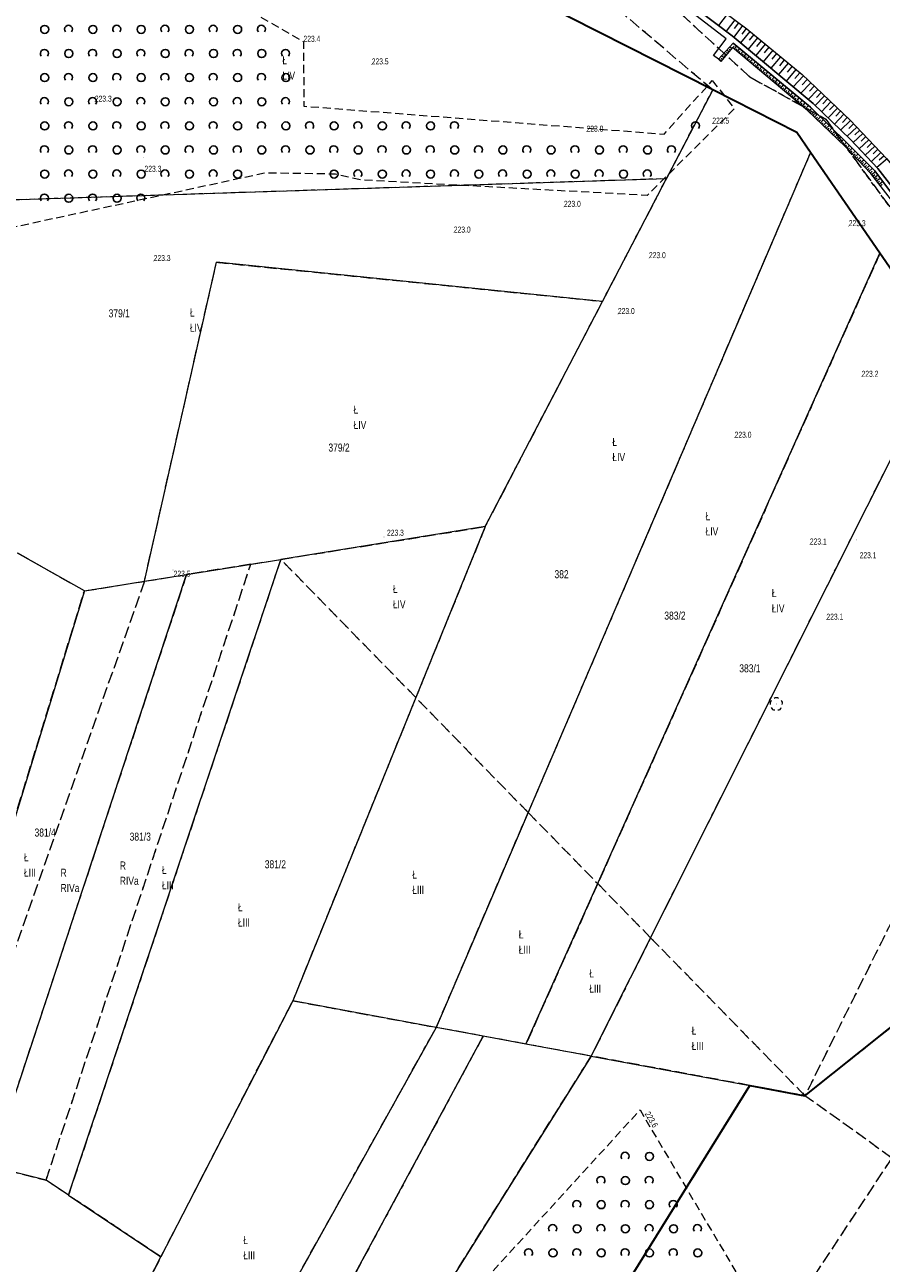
# Model space of a CAD drawing. Header units: metres. Extents: x 6590050 to 6616701, y 5542928 to 5566958.
# Tile 7 of 48: x 6598470 to 6598577, y 5546558 to 5546712. Entities that reach past the tile are written whole.
import ezdxf
from ezdxf.enums import TextEntityAlignment as Align

# ---------------------------------------------------------------- set-up
doc = ezdxf.new("R2010")
doc.units = ezdxf.units.M
doc.header["$MEASUREMENT"] = 0
for name, pattern in [('1.0_0.5', [1.5, 1, -0.5]), ('219-500', [0]), ('egba01_500', [0]), ('egkk-500', [2, 1.5, -0.5]), ('egug-500', [1, 0.5, -0.5])]:
    doc.linetypes.add(name, pattern=pattern)
doc.layers.get('0').update_dxf_attribs({"color": 2, "linetype": 'CONTINUOUS', "lineweight": 5})
for name, color, linetype in [('203-punkt graniczny', 7, 'CONTINUOUS'), ('209-oznaczenie konturu klasyfikacyjnego', 7, 'CONTINUOUS'), ('210-oznaczenie konturu użytku gruntowego', 7, 'CONTINUOUS'), ('211-numer działki ewidencyjnej', 7, 'CONTINUOUS'), ('217-kontur klasyfikacyjny', 7, 'CONTINUOUS'), ('218-kontur użytku gruntowego', 7, 'CONTINUOUS'), ('219-działka ewidencyjna', 7, 'CONTINUOUS'), ('drzewo liściaste', 7, 'CONTINUOUS'), ('Granica arkusza mapy', 7, 'CONTINUOUS'), ('pikieta naturalna', 7, 'CONTINUOUS'), ('pikieta naturalna-Atr2', 7, 'CONTINUOUS'), ('skarpa umocniona', 7, 'CONTINUOUS'), ('woda płynąca', 7, 'CONTINUOUS'), ('zadrzewienie  zakrzewienie', 7, 'CONTINUOUS')]:
    doc.layers.add(name, color=color, linetype=linetype)
doc.styles.get("Standard").update_dxf_attribs({"font": 'Working1250', "width": 0.75})

# ---------------------------------------------------------------- blocks, each defined once
blk = doc.blocks.new('203')
at = {"linetype": 'Continuous', "lineweight": 0}
h = blk.add_hatch(color=0, dxfattribs=at)
edge = h.paths.add_edge_path()
edge.add_arc((0, 0), 0.045, 0, 360)
blk = doc.blocks.new('PW01')
at = {"linetype": 'Continuous', "lineweight": 13}
h = blk.add_hatch(color=0, dxfattribs=at)
edge = h.paths.add_edge_path()
edge.add_arc((0, 0), 0.045, 0, 360)
blk = doc.blocks.new('OP021')
at = {"linetype": 'Continuous', "lineweight": 13}
h = blk.add_hatch(color=0, dxfattribs=at)
edge = h.paths.add_edge_path()
edge.add_arc((0, 0), 0.05, 0, 360)
at = {"color": 0, "linetype": 'Continuous', "lineweight": 13}
for centre, start, end in [((-0.38, 0.124), 121.308, 202.548), ((0, 0.4), 49.272, 130.728), ((0.38, 0.124), 337.452, 58.692), ((-0.235, -0.324), 193.221, 274.871), ((0.235, -0.324), 265.129, 346.779)]:
    blk.add_arc(centre, 0.4, start, end, dxfattribs=at)
blk = doc.blocks.new('OTZK1')
at = {"color": 0, "linetype": 'Continuous'}
blk.add_circle((0, 0), 0.5, dxfattribs=at)
blk = doc.blocks.new('OTZK2')
at = {"color": 0, "linetype": 'Continuous'}
blk.add_arc((0, 0), 0.5, 318.85, 221.162, dxfattribs=at)

msp = doc.modelspace()

# ---------------------------------------------------------------- linework, layer by layer
at = {"layer": '217-kontur klasyfikacyjny', "color": 92, "linetype": 'egkk-500', "lineweight": 18, "flags": 128}
for points in [[(6598555.71, 5546703.98), (6598484.65, 5546739.99)], [(6598555.71, 5546703.98), (6598518.98, 5546735.15)], [(6598529.7, 5546733.65), (6598560.31, 5546705.59)], [(6598560.31, 5546705.59), (6598569.76, 5546700.34)], [(6598549.97, 5546692.97), (6598555.71, 5546703.98)], [(6598566.18, 5546698.67), (6598555.71, 5546703.98)], [(6598569.76, 5546700.34), (6598588.14, 5546675.14)], [(6598567.87, 5546696.21), (6598566.18, 5546698.67)], [(6598567.87, 5546696.21), (6598532.75, 5546614.1)], [(6598576.51, 5546683.67), (6598567.87, 5546696.21)], [(6598452.79, 5546689.81), (6598549.97, 5546692.97)], [(6598542, 5546677.67), (6598549.97, 5546692.97)], [(6598485.01, 5546642.86), (6598493.97, 5546682.54)], [(6598493.97, 5546682.54), (6598542, 5546677.67)], [(6598576.51, 5546683.67), (6598541.4, 5546605.25)], [(6598584.73, 5546671.72), (6598576.51, 5546683.67)], [(6598527.41, 5546649.66), (6598542, 5546677.67)], [(6598547.98, 5546598.52), (6598579.55, 5546661.41)], [(6598501.97, 5546645.58), (6598527.41, 5546649.66)], [(6598527.41, 5546649.66), (6598518.77, 5546628.39)], [(6598477.54, 5546641.66), (6598469.22, 5546646.37)], [(6598501.97, 5546645.58), (6598475.56, 5546566.5)], [(6598498.24, 5546644.98), (6598501.97, 5546645.58)], [(6598518.77, 5546628.39), (6598501.97, 5546645.58)], [(6598472.77, 5546568.36), (6598498.24, 5546644.98)], [(6598498.24, 5546644.98), (6598490.25, 5546643.7)], [(6598485.01, 5546642.86), (6598459.89, 5546571.61)], [(6598490.25, 5546643.7), (6598465.95, 5546570.08)], [(6598477.54, 5546641.66), (6598485.01, 5546642.86)], [(6598485.01, 5546642.86), (6598490.25, 5546643.7)], [(6598456.34, 5546572.53), (6598477.54, 5546641.66)], [(6598518.77, 5546628.39), (6598503.46, 5546590.68)], [(6598532.75, 5546614.1), (6598518.77, 5546628.39)], [(6598521.32, 5546587.37), (6598532.75, 5546614.1)], [(6598532.75, 5546614.1), (6598541.4, 5546605.25)], [(6598541.4, 5546605.25), (6598532.47, 5546585.3)], [(6598541.4, 5546605.25), (6598547.98, 5546598.52)], [(6598577.99, 5546600.6), (6598567.18, 5546578.88)], [(6598547.98, 5546598.52), (6598540.59, 5546583.8)], [(6598547.98, 5546598.52), (6598567.18, 5546578.88)], [(6598487.07, 5546558.83), (6598503.46, 5546590.68)], [(6598503.46, 5546590.68), (6598521.32, 5546587.37)], [(6598567.18, 5546578.88), (6598581.11, 5546589.98)], [(6598488.18, 5546527.82), (6598521.32, 5546587.37)], [(6598527.15, 5546586.29), (6598521.32, 5546587.37)], [(6598527.15, 5546586.29), (6598494.18, 5546525.15)], [(6598532.47, 5546585.3), (6598527.15, 5546586.29)], [(6598540.59, 5546583.8), (6598532.47, 5546585.3)], [(6598501.73, 5546521.8), (6598540.59, 5546583.8)], [(6598560.33, 5546580.15), (6598540.59, 5546583.8)], [(6598560.33, 5546580.15), (6598514.64, 5546506.55)], [(6598567.18, 5546578.88), (6598560.33, 5546580.15)], [(6598578, 5546571.12), (6598567.18, 5546578.88)], [(6598465.95, 5546570.08), (6598472.77, 5546568.36)], [(6598519.97, 5546482.94), (6598578, 5546571.12)], [(6598475.56, 5546566.5), (6598472.77, 5546568.36)], [(6598487.07, 5546558.83), (6598475.56, 5546566.5)], [(6598474.28, 5546533.99), (6598487.07, 5546558.83)]]:
    msp.add_lwpolyline(points, dxfattribs=at)
at = {"layer": '218-kontur użytku gruntowego', "color": 3, "linetype": 'egug-500', "lineweight": 18, "flags": 128}
for points in [[(6598555.71, 5546703.98), (6598484.65, 5546739.99)], [(6598555.71, 5546703.98), (6598518.98, 5546735.15)], [(6598560.31, 5546705.59), (6598529.7, 5546733.65)], [(6598569.76, 5546700.34), (6598560.31, 5546705.59)], [(6598549.97, 5546692.97), (6598555.71, 5546703.98)], [(6598566.18, 5546698.67), (6598555.71, 5546703.98)], [(6598588.14, 5546675.14), (6598569.76, 5546700.34)], [(6598567.87, 5546696.21), (6598566.18, 5546698.67)], [(6598567.87, 5546696.21), (6598532.75, 5546614.1)], [(6598576.51, 5546683.67), (6598567.87, 5546696.21)], [(6598452.79, 5546689.81), (6598549.97, 5546692.97)], [(6598542, 5546677.67), (6598549.97, 5546692.97)], [(6598485.01, 5546642.86), (6598493.97, 5546682.54)], [(6598493.97, 5546682.54), (6598542, 5546677.67)], [(6598576.51, 5546683.67), (6598541.4, 5546605.25)], [(6598584.73, 5546671.72), (6598576.51, 5546683.67)], [(6598527.41, 5546649.66), (6598542, 5546677.67)], [(6598547.98, 5546598.52), (6598579.55, 5546661.41)], [(6598501.97, 5546645.58), (6598527.41, 5546649.66)], [(6598527.41, 5546649.66), (6598518.77, 5546628.39)], [(6598477.54, 5546641.66), (6598469.22, 5546646.37)], [(6598501.97, 5546645.58), (6598475.56, 5546566.5)], [(6598498.24, 5546644.98), (6598501.97, 5546645.58)], [(6598518.77, 5546628.39), (6598501.97, 5546645.58)], [(6598472.77, 5546568.36), (6598498.24, 5546644.98)], [(6598498.24, 5546644.98), (6598490.25, 5546643.7)], [(6598485.01, 5546642.86), (6598459.89, 5546571.61)], [(6598490.25, 5546643.7), (6598465.95, 5546570.08)], [(6598477.54, 5546641.66), (6598485.01, 5546642.86)], [(6598485.01, 5546642.86), (6598490.25, 5546643.7)], [(6598456.34, 5546572.53), (6598477.54, 5546641.66)], [(6598518.77, 5546628.39), (6598503.46, 5546590.68)], [(6598532.75, 5546614.1), (6598518.77, 5546628.39)], [(6598521.32, 5546587.37), (6598532.75, 5546614.1)], [(6598532.75, 5546614.1), (6598541.4, 5546605.25)], [(6598541.4, 5546605.25), (6598532.47, 5546585.3)], [(6598541.4, 5546605.25), (6598547.98, 5546598.52)], [(6598577.99, 5546600.6), (6598567.18, 5546578.88)], [(6598547.98, 5546598.52), (6598540.59, 5546583.8)], [(6598547.98, 5546598.52), (6598567.18, 5546578.88)], [(6598487.07, 5546558.83), (6598503.46, 5546590.68)], [(6598503.46, 5546590.68), (6598521.32, 5546587.37)], [(6598567.18, 5546578.88), (6598581.11, 5546589.98)], [(6598488.18, 5546527.82), (6598521.32, 5546587.37)], [(6598527.15, 5546586.29), (6598521.32, 5546587.37)], [(6598527.15, 5546586.29), (6598494.18, 5546525.15)], [(6598532.47, 5546585.3), (6598527.15, 5546586.29)], [(6598540.59, 5546583.8), (6598532.47, 5546585.3)], [(6598501.73, 5546521.8), (6598540.59, 5546583.8)], [(6598560.33, 5546580.15), (6598540.59, 5546583.8)], [(6598560.33, 5546580.15), (6598514.64, 5546506.55)], [(6598567.18, 5546578.88), (6598560.33, 5546580.15)], [(6598578, 5546571.12), (6598567.18, 5546578.88)], [(6598465.95, 5546570.08), (6598472.77, 5546568.36)], [(6598519.97, 5546482.94), (6598578, 5546571.12)], [(6598475.56, 5546566.5), (6598472.77, 5546568.36)], [(6598487.07, 5546558.83), (6598475.56, 5546566.5)], [(6598474.28, 5546533.99), (6598487.07, 5546558.83)]]:
    msp.add_lwpolyline(points, dxfattribs=at)
at = {"layer": '219-działka ewidencyjna', "color": 7, "linetype": '219-500', "lineweight": 18, "flags": 128}
for points in [[(6598484.65, 5546739.99), (6598555.71, 5546703.98)], [(6598555.71, 5546703.98), (6598549.97, 5546692.97)], [(6598566.18, 5546698.67), (6598555.71, 5546703.98)], [(6598567.87, 5546696.21), (6598566.18, 5546698.67)], [(6598567.87, 5546696.21), (6598521.32, 5546587.37)], [(6598567.87, 5546696.21), (6598576.51, 5546683.67)], [(6598452.79, 5546689.81), (6598549.97, 5546692.97)], [(6598542, 5546677.67), (6598549.97, 5546692.97)], [(6598485.01, 5546642.86), (6598493.97, 5546682.54)], [(6598542, 5546677.67), (6598493.97, 5546682.54)], [(6598532.47, 5546585.3), (6598576.51, 5546683.67)], [(6598576.51, 5546683.67), (6598584.73, 5546671.72)], [(6598527.41, 5546649.66), (6598542, 5546677.67)], [(6598540.59, 5546583.8), (6598584.73, 5546671.72)], [(6598527.41, 5546649.66), (6598501.97, 5546645.58)], [(6598527.41, 5546649.66), (6598503.46, 5546590.68)], [(6598477.54, 5546641.66), (6598469.22, 5546646.37)], [(6598475.56, 5546566.5), (6598501.97, 5546645.58)], [(6598490.25, 5546643.7), (6598501.97, 5546645.58)], [(6598465.95, 5546570.08), (6598490.25, 5546643.7)], [(6598477.54, 5546641.66), (6598485.01, 5546642.86)], [(6598485.01, 5546642.86), (6598490.25, 5546643.7)], [(6598477.54, 5546641.66), (6598456.34, 5546572.53)], [(6598503.46, 5546590.68), (6598487.07, 5546558.83)], [(6598521.32, 5546587.37), (6598503.46, 5546590.68)], [(6598581.11, 5546589.98), (6598567.18, 5546578.88)], [(6598521.32, 5546587.37), (6598488.18, 5546527.82)], [(6598527.15, 5546586.29), (6598521.32, 5546587.37)], [(6598494.18, 5546525.15), (6598527.15, 5546586.29)], [(6598532.47, 5546585.3), (6598527.15, 5546586.29)], [(6598540.59, 5546583.8), (6598532.47, 5546585.3)], [(6598540.59, 5546583.8), (6598501.73, 5546521.8)], [(6598540.59, 5546583.8), (6598560.33, 5546580.15)], [(6598514.64, 5546506.55), (6598560.33, 5546580.15)], [(6598567.18, 5546578.88), (6598560.33, 5546580.15)], [(6598472.77, 5546568.36), (6598465.95, 5546570.08)], [(6598475.56, 5546566.5), (6598472.77, 5546568.36)], [(6598475.56, 5546566.5), (6598487.07, 5546558.83)], [(6598474.28, 5546533.99), (6598487.07, 5546558.83)]]:
    msp.add_lwpolyline(points, dxfattribs=at)
at = {"layer": 'Granica arkusza mapy', "color": 94, "linetype": 'egba01_500', "lineweight": 35, "flags": 128}
msp.add_lwpolyline([(6598401.77, 5546503.76), (6598405.69, 5546500.5), (6598410.15, 5546502.25), (6598420.01, 5546506.1), (6598422.15, 5546502.83), (6598424.8, 5546500.13), (6598444.46, 5546501.7), (6598474.28, 5546533.99), (6598488.18, 5546527.82), (6598494.18, 5546525.15), (6598501.73, 5546521.8), (6598514.64, 5546506.55), (6598560.33, 5546580.15), (6598567.18, 5546578.88), (6598581.11, 5546589.98), (6598598.89, 5546617.17), (6598617.99, 5546628.34), (6598618.2, 5546651.1), (6598584.73, 5546671.72), (6598576.51, 5546683.67), (6598567.87, 5546696.21), (6598566.18, 5546698.67), (6598555.71, 5546703.98), (6598484.65, 5546739.99), (6598452.79, 5546689.81), (6598434.7, 5546661.32), (6598408.95, 5546623.91), (6598410.04, 5546609.49), (6598427.13, 5546588.5), (6598428.51, 5546586.8), (6598442.7, 5546579.52), (6598456.34, 5546572.53), (6598415.79, 5546514.91), (6598402.02, 5546509.67), (6598404.32, 5546507.62), (6598406.57, 5546505.57)], close=True, dxfattribs=at)
at = {"layer": 'skarpa umocniona', "color": 7, "linetype": 'Continuous', "lineweight": 18, "flags": 128}
for points in [[(6598630.63, 5546713.75), (6598629.68, 5546711.57), (6598619.22, 5546695.76), (6598614.13, 5546688.04), (6598607.66, 5546678.42), (6598604.72, 5546674.27), (6598601.17, 5546670.37), (6598594.85, 5546664.86), (6598594.12, 5546665.11), (6598593.25, 5546666.49), (6598584.11, 5546682.8), (6598580.74, 5546688.44), (6598576.24, 5546694.19), (6598572.84, 5546697.81), (6598568.18, 5546702.29), (6598558.13, 5546710.7), (6598545.1, 5546720.57)], [(6598630.63, 5546713.75), (6598629.68, 5546711.57), (6598619.22, 5546695.76), (6598614.13, 5546688.04), (6598607.66, 5546678.42), (6598604.72, 5546674.27), (6598601.17, 5546670.37), (6598594.85, 5546664.86), (6598594.12, 5546665.11), (6598593.25, 5546666.49), (6598584.11, 5546682.8), (6598580.74, 5546688.44), (6598576.24, 5546694.19), (6598572.84, 5546697.81), (6598568.18, 5546702.29), (6598558.13, 5546710.7), (6598545.1, 5546720.57)], [(6598550.13, 5546718.92), (6598559.96, 5546711.56), (6598566.81, 5546705.89), (6598572.78, 5546700.22), (6598577.34, 5546695.45), (6598580.61, 5546691.57), (6598583.36, 5546687.56), (6598586.41, 5546681.86), (6598590.26, 5546673.65), (6598594.38, 5546666.18), (6598600.69, 5546670.9), (6598604.13, 5546674.75), (6598606.56, 5546679.27), (6598612.65, 5546689.26), (6598617.02, 5546697.18), (6598627.38, 5546711.82), (6598628.36, 5546714.94)], [(6598550.13, 5546718.92), (6598559.96, 5546711.56), (6598566.81, 5546705.89), (6598572.78, 5546700.22), (6598577.34, 5546695.45), (6598580.61, 5546691.57), (6598583.36, 5546687.56), (6598586.41, 5546681.86), (6598590.26, 5546673.65), (6598594.38, 5546666.18), (6598600.69, 5546670.9), (6598604.13, 5546674.75), (6598606.56, 5546679.27), (6598612.65, 5546689.26), (6598617.02, 5546697.18), (6598627.38, 5546711.82), (6598628.36, 5546714.94)], [(6598557.49, 5546713.41), (6598556.43, 5546711.99)], [(6598558.44, 5546712.7), (6598557.37, 5546711.28)], [(6598559.39, 5546711.99), (6598558.31, 5546710.55)], [(6598558.91, 5546712.34), (6598558.38, 5546711.63)], [(6598560.34, 5546711.25), (6598559.17, 5546709.83)], [(6598559.87, 5546711.63), (6598559.32, 5546710.9)], [(6598561.28, 5546710.47), (6598560.1, 5546709.05)], [(6598560.81, 5546710.86), (6598560.22, 5546710.15)], [(6598579.8, 5546687.87), (6598575.38, 5546693.57), (6598572.18, 5546696.95), (6598567.51, 5546701.41), (6598558.17, 5546709.27), (6598556.7, 5546707.52), (6598556.42, 5546707.81), (6598558.25, 5546709.81), (6598567.85, 5546701.82), (6598572.47, 5546697.33), (6598575.88, 5546693.92), (6598580.2, 5546688.15)], [(6598579.8, 5546687.87), (6598575.38, 5546693.57), (6598572.18, 5546696.95), (6598567.51, 5546701.41), (6598558.17, 5546709.27), (6598556.7, 5546707.52), (6598556.42, 5546707.81), (6598558.25, 5546709.81), (6598567.85, 5546701.82), (6598572.47, 5546697.33), (6598575.88, 5546693.92), (6598580.2, 5546688.15)], [(6598557.55, 5546708.54), (6598557.42, 5546708.65)], [(6598557.72, 5546708.73), (6598557.46, 5546708.94)], [(6598557.88, 5546708.92), (6598557.75, 5546709.03)], [(6598558.04, 5546709.11), (6598557.8, 5546709.32)], [(6598558.21, 5546709.24), (6598558.36, 5546709.42)], [(6598558.4, 5546709.08), (6598558.7, 5546709.43)], [(6598558.59, 5546708.91), (6598558.74, 5546709.09)], [(6598558.79, 5546708.75), (6598559.09, 5546709.11)], [(6598558.98, 5546708.59), (6598559.13, 5546708.77)], [(6598559.17, 5546708.43), (6598559.48, 5546708.79)], [(6598562.23, 5546709.68), (6598561.05, 5546708.26)], [(6598561.75, 5546710.08), (6598561.16, 5546709.37)], [(6598563.18, 5546708.9), (6598561.99, 5546707.47)], [(6598562.7, 5546709.29), (6598562.11, 5546708.58)], [(6598556.74, 5546707.57), (6598556.44, 5546707.83)], [(6598556.91, 5546707.76), (6598556.76, 5546707.89)], [(6598557.07, 5546707.96), (6598556.78, 5546708.2)], [(6598557.23, 5546708.15), (6598557.09, 5546708.27)], [(6598557.39, 5546708.34), (6598557.12, 5546708.57)], [(6598559.36, 5546708.27), (6598559.52, 5546708.45)], [(6598559.56, 5546708.1), (6598559.86, 5546708.47)], [(6598559.75, 5546707.94), (6598559.9, 5546708.12)], [(6598559.94, 5546707.78), (6598560.25, 5546708.15)], [(6598560.13, 5546707.62), (6598560.29, 5546707.8)], [(6598560.33, 5546707.46), (6598560.64, 5546707.82)], [(6598560.52, 5546707.29), (6598560.67, 5546707.48)], [(6598560.71, 5546707.13), (6598561.02, 5546707.5)], [(6598560.9, 5546706.97), (6598561.06, 5546707.15)], [(6598561.1, 5546706.81), (6598561.41, 5546707.18)], [(6598564.13, 5546708.11), (6598562.94, 5546706.67)], [(6598563.65, 5546708.5), (6598563.06, 5546707.79)], [(6598565.09, 5546707.32), (6598563.9, 5546705.88)], [(6598564.61, 5546707.71), (6598564.01, 5546706.99)], [(6598561.29, 5546706.64), (6598561.45, 5546706.83)], [(6598561.48, 5546706.48), (6598561.8, 5546706.86)], [(6598561.68, 5546706.32), (6598561.83, 5546706.51)], [(6598561.87, 5546706.16), (6598562.19, 5546706.53)], [(6598562.06, 5546706), (6598562.22, 5546706.18)], [(6598562.25, 5546705.83), (6598562.57, 5546706.21)], [(6598562.45, 5546705.67), (6598562.61, 5546705.86)], [(6598562.64, 5546705.51), (6598562.96, 5546705.89)], [(6598563.02, 5546705.19), (6598563.35, 5546705.57)], [(6598566.05, 5546706.52), (6598564.85, 5546705.08)], [(6598565.57, 5546706.92), (6598564.97, 5546706.2)], [(6598567, 5546705.71), (6598565.71, 5546704.35)], [(6598566.53, 5546706.12), (6598565.93, 5546705.4)], [(6598562.83, 5546705.35), (6598562.99, 5546705.54)], [(6598563.22, 5546705.02), (6598563.38, 5546705.22)], [(6598563.41, 5546704.86), (6598563.73, 5546705.25)], [(6598563.6, 5546704.7), (6598563.76, 5546704.89)], [(6598563.79, 5546704.54), (6598564.12, 5546704.92)], [(6598563.99, 5546704.37), (6598564.15, 5546704.57)], [(6598564.18, 5546704.21), (6598564.51, 5546704.6)], [(6598564.37, 5546704.05), (6598564.54, 5546704.25)], [(6598564.57, 5546703.89), (6598564.89, 5546704.28)], [(6598567.9, 5546704.86), (6598566.66, 5546703.56)], [(6598567.45, 5546705.28), (6598566.82, 5546704.62)], [(6598568.76, 5546704.04), (6598567.58, 5546702.79)], [(6598568.33, 5546704.44), (6598567.73, 5546703.81)], [(6598564.76, 5546703.73), (6598564.92, 5546703.92)], [(6598564.95, 5546703.56), (6598565.28, 5546703.96)], [(6598565.14, 5546703.4), (6598565.31, 5546703.6)], [(6598565.34, 5546703.24), (6598565.67, 5546703.64)], [(6598565.53, 5546703.08), (6598565.7, 5546703.28)], [(6598565.72, 5546702.92), (6598566.06, 5546703.31)], [(6598565.91, 5546702.75), (6598566.08, 5546702.95)], [(6598566.11, 5546702.59), (6598566.44, 5546702.99)], [(6598566.3, 5546702.43), (6598566.47, 5546702.63)], [(6598566.49, 5546702.27), (6598566.83, 5546702.67)], [(6598569.59, 5546703.25), (6598568.44, 5546702.04)], [(6598569.18, 5546703.64), (6598568.6, 5546703.03)], [(6598569.99, 5546702.87), (6598569.42, 5546702.26)], [(6598566.68, 5546702.1), (6598566.85, 5546702.31)], [(6598566.88, 5546701.94), (6598567.22, 5546702.35)], [(6598567.07, 5546701.78), (6598567.24, 5546701.98)], [(6598567.26, 5546701.62), (6598567.6, 5546702.02)], [(6598567.46, 5546701.46), (6598567.63, 5546701.66)], [(6598567.64, 5546701.29), (6598568.01, 5546701.67)], [(6598567.82, 5546701.11), (6598568, 5546701.3)], [(6598568, 5546700.94), (6598568.37, 5546701.32)], [(6598568.19, 5546700.76), (6598568.37, 5546700.95)], [(6598568.37, 5546700.59), (6598568.73, 5546700.97)], [(6598570.4, 5546702.48), (6598569.24, 5546701.27)], [(6598571.21, 5546701.71), (6598570.05, 5546700.49)], [(6598570.8, 5546702.1), (6598570.22, 5546701.49)], [(6598571.61, 5546701.33), (6598571.03, 5546700.72)], [(6598568.55, 5546700.42), (6598568.73, 5546700.6)], [(6598568.73, 5546700.24), (6598569.09, 5546700.62)], [(6598568.91, 5546700.07), (6598569.09, 5546700.25)], [(6598569.1, 5546699.89), (6598569.45, 5546700.26)], [(6598569.28, 5546699.72), (6598569.46, 5546699.9)], [(6598569.46, 5546699.55), (6598569.81, 5546699.91)], [(6598569.64, 5546699.37), (6598569.82, 5546699.56)], [(6598569.83, 5546699.2), (6598570.17, 5546699.56)], [(6598572.02, 5546700.94), (6598570.86, 5546699.72)], [(6598572.83, 5546700.16), (6598571.61, 5546698.99)], [(6598572.43, 5546700.55), (6598571.84, 5546699.94)], [(6598573.22, 5546699.76), (6598572.62, 5546699.18)], [(6598570.01, 5546699.02), (6598570.18, 5546699.21)], [(6598570.19, 5546698.85), (6598570.53, 5546699.21)], [(6598570.37, 5546698.68), (6598570.54, 5546698.86)], [(6598570.55, 5546698.5), (6598570.9, 5546698.86)], [(6598570.74, 5546698.33), (6598570.91, 5546698.51)], [(6598570.92, 5546698.16), (6598571.26, 5546698.51)], [(6598571.1, 5546697.98), (6598571.27, 5546698.16)], [(6598571.28, 5546697.81), (6598571.62, 5546698.16)], [(6598573.61, 5546699.35), (6598572.42, 5546698.21)], [(6598574.37, 5546698.56), (6598573.19, 5546697.44)], [(6598573.99, 5546698.95), (6598573.4, 5546698.39)], [(6598574.74, 5546698.17), (6598574.15, 5546697.6)], [(6598571.46, 5546697.63), (6598571.63, 5546697.81)], [(6598571.65, 5546697.46), (6598571.98, 5546697.81)], [(6598571.83, 5546697.29), (6598571.99, 5546697.46)], [(6598572.01, 5546697.11), (6598572.34, 5546697.46)], [(6598572.19, 5546696.94), (6598572.36, 5546697.1)], [(6598572.37, 5546696.75), (6598572.71, 5546697.09)], [(6598572.54, 5546696.57), (6598572.72, 5546696.74)], [(6598572.71, 5546696.39), (6598573.07, 5546696.73)], [(6598572.88, 5546696.21), (6598573.07, 5546696.38)], [(6598573.06, 5546696.02), (6598573.43, 5546696.37)], [(6598575.12, 5546697.78), (6598573.93, 5546696.64)], [(6598575.87, 5546696.99), (6598574.68, 5546695.85)], [(6598575.49, 5546697.38), (6598574.9, 5546696.81)], [(6598576.25, 5546696.59), (6598575.65, 5546696.02)], [(6598573.23, 5546695.84), (6598573.42, 5546696.02)], [(6598573.4, 5546695.66), (6598573.78, 5546696.02)], [(6598573.58, 5546695.47), (6598573.77, 5546695.66)], [(6598573.75, 5546695.29), (6598574.14, 5546695.66)], [(6598573.92, 5546695.11), (6598574.12, 5546695.3)], [(6598574.1, 5546694.93), (6598574.5, 5546695.3)], [(6598574.27, 5546694.74), (6598574.47, 5546694.93)], [(6598574.44, 5546694.56), (6598574.85, 5546694.95)], [(6598576.63, 5546696.19), (6598575.43, 5546695.05)], [(6598577.39, 5546695.39), (6598576.12, 5546694.32)], [(6598577.01, 5546695.79), (6598576.41, 5546695.22)], [(6598574.62, 5546694.38), (6598574.82, 5546694.57)], [(6598574.79, 5546694.19), (6598575.21, 5546694.59)], [(6598574.96, 5546694.01), (6598575.17, 5546694.21)], [(6598575.14, 5546693.83), (6598575.56, 5546694.24)], [(6598575.31, 5546693.65), (6598575.53, 5546693.85)], [(6598575.47, 5546693.45), (6598575.95, 5546693.83)], [(6598575.62, 5546693.25), (6598575.86, 5546693.44)], [(6598575.78, 5546693.06), (6598576.25, 5546693.42)], [(6598575.93, 5546692.86), (6598576.17, 5546693.04)], [(6598576.09, 5546692.66), (6598576.55, 5546693.02)], [(6598576.24, 5546692.46), (6598576.47, 5546692.64)], [(6598576.4, 5546692.26), (6598576.86, 5546692.62)], [(6598576.55, 5546692.06), (6598576.78, 5546692.24)]]:
    msp.add_lwpolyline(points, dxfattribs=at)
at = {"layer": 'woda płynąca', "color": 141, "linetype": 'Continuous', "lineweight": 18, "flags": 128}
for points in [[(6598580.2, 5546688.15), (6598575.88, 5546693.92), (6598572.47, 5546697.33), (6598567.85, 5546701.82), (6598558.25, 5546709.81), (6598556.42, 5546707.81), (6598555.78, 5546708.24), (6598557.38, 5546710.32), (6598544.79, 5546720.09)], [(6598545.1, 5546720.57), (6598558.13, 5546710.7), (6598568.18, 5546702.29), (6598572.84, 5546697.81), (6598576.24, 5546694.19), (6598580.74, 5546688.44), (6598584.11, 5546682.8), (6598593.25, 5546666.49), (6598594.12, 5546665.11), (6598594.85, 5546664.86), (6598601.17, 5546670.37), (6598604.72, 5546674.27), (6598607.66, 5546678.42), (6598614.13, 5546688.04), (6598619.22, 5546695.76), (6598629.68, 5546711.57), (6598630.63, 5546713.75)]]:
    msp.add_lwpolyline(points, dxfattribs=at)
at = {"layer": 'zadrzewienie  zakrzewienie', "color": 7, "linetype": '1.0_0.5', "lineweight": 18, "flags": 128}
for points in [[(6598555.65, 5546705.15), (6598558.41, 5546701.64), (6598547.54, 5546690.85), (6598515.09, 5546692.61), (6598511.94, 5546692.78), (6598508.78, 5546693.5), (6598500.07, 5546693.64), (6598452.52, 5546683.39), (6598451.78, 5546674.46), (6598442.87, 5546661.76), (6598430.2, 5546658.26), (6598418.43, 5546629.68), (6598398.87, 5546628.42), (6598385.57, 5546632.5), (6598377.52, 5546652.77), (6598388.36, 5546658.69), (6598402.81, 5546666.7), (6598405.25, 5546668.16), (6598417.4, 5546675.39), (6598423.08, 5546678.26), (6598425.32, 5546679.49), (6598432.52, 5546683.48), (6598442.54, 5546693.21), (6598453.54, 5546708.6), (6598459.47, 5546723.26), (6598464.4, 5546733.44), (6598504.8, 5546709.96), (6598504.84, 5546701.96), (6598549.66, 5546698.48)], [(6598562.48, 5546550.39), (6598552.47, 5546533.8), (6598536.76, 5546515.24), (6598519.68, 5546520.61), (6598509.75, 5546534.95), (6598526.39, 5546554.91), (6598546.66, 5546577.1)]]:
    msp.add_lwpolyline(points, close=True, dxfattribs=at)

# ---------------------------------------------------------------- block references
at = {"layer": '203-punkt graniczny', "color": 7, "linetype": 'Continuous', "lineweight": 18}
for p in [(6598555.71, 5546703.98), (6598566.18, 5546698.67), (6598567.87, 5546696.21), (6598549.97, 5546692.97), (6598493.97, 5546682.54), (6598576.51, 5546683.67), (6598542, 5546677.67), (6598527.41, 5546649.66), (6598501.97, 5546645.58), (6598485.01, 5546642.86), (6598490.25, 5546643.7), (6598477.54, 5546641.66), (6598503.46, 5546590.68), (6598521.32, 5546587.37), (6598527.15, 5546586.29), (6598532.47, 5546585.3), (6598540.59, 5546583.8), (6598560.33, 5546580.15), (6598567.18, 5546578.88), (6598472.77, 5546568.36), (6598475.56, 5546566.5), (6598487.07, 5546558.83)]:
    msp.add_blockref('203', p, dxfattribs=at)
at = {"layer": 'drzewo liściaste', "color": 94, "linetype": 'Continuous', "lineweight": 18}
msp.add_blockref('OP021', (6598563.61, 5546627.58), dxfattribs=at)
at = {"layer": 'pikieta naturalna', "color": 7, "linetype": 'Continuous', "lineweight": 13}
for p in [(6598504.8, 5546709.96), (6598513.29, 5546707.15), (6598478.85, 5546702.51), (6598555.66, 5546699.78), (6598540.01, 5546698.78), (6598484.94, 5546695.59), (6598537.2, 5546689.43), (6598523.5, 5546686.23), (6598572.63, 5546687.03), (6598486.17, 5546682.69), (6598547.77, 5546683.05), (6598543.91, 5546676.1), (6598574.22, 5546668.29), (6598558.43, 5546660.71), (6598514.82, 5546648.36), (6598567.79, 5546647.43), (6598573.58, 5546648.01), (6598488.57, 5546644.27), (6598569.85, 5546638.08), (6598546.66, 5546577.1)]:
    msp.add_blockref('PW01', p, dxfattribs=at)
at = {"layer": 'zadrzewienie  zakrzewienie', "color": 7, "linetype": 'Continuous', "lineweight": 18}
for name, p in [('OTZK1', (6598472.606, 5546711.506)), ('OTZK2', (6598475.564, 5546711.517)), ('OTZK1', (6598478.606, 5546711.506)), ('OTZK2', (6598481.564, 5546711.517)), ('OTZK1', (6598484.606, 5546711.506)), ('OTZK2', (6598487.564, 5546711.517)), ('OTZK1', (6598490.606, 5546711.506)), ('OTZK2', (6598493.564, 5546711.517)), ('OTZK1', (6598496.606, 5546711.506)), ('OTZK2', (6598499.564, 5546711.517)), ('OTZK2', (6598472.564, 5546708.517)), ('OTZK1', (6598475.606, 5546708.506)), ('OTZK2', (6598478.564, 5546708.517)), ('OTZK1', (6598481.606, 5546708.506)), ('OTZK2', (6598484.564, 5546708.517)), ('OTZK1', (6598487.606, 5546708.506)), ('OTZK2', (6598490.564, 5546708.517)), ('OTZK1', (6598493.606, 5546708.506)), ('OTZK2', (6598496.564, 5546708.517)), ('OTZK1', (6598499.606, 5546708.506)), ('OTZK2', (6598502.564, 5546708.517)), ('OTZK1', (6598472.606, 5546705.506)), ('OTZK2', (6598475.564, 5546705.517)), ('OTZK1', (6598478.606, 5546705.506)), ('OTZK2', (6598481.564, 5546705.517)), ('OTZK1', (6598484.606, 5546705.506)), ('OTZK2', (6598487.564, 5546705.517)), ('OTZK1', (6598490.606, 5546705.506)), ('OTZK2', (6598493.564, 5546705.517)), ('OTZK1', (6598496.606, 5546705.506)), ('OTZK2', (6598499.564, 5546705.517)), ('OTZK1', (6598502.606, 5546705.506)), ('OTZK2', (6598472.564, 5546702.517)), ('OTZK1', (6598475.606, 5546702.506)), ('OTZK2', (6598478.564, 5546702.517)), ('OTZK1', (6598481.606, 5546702.506)), ('OTZK2', (6598484.564, 5546702.517)), ('OTZK1', (6598487.606, 5546702.506)), ('OTZK2', (6598490.564, 5546702.517)), ('OTZK1', (6598493.606, 5546702.506)), ('OTZK2', (6598496.564, 5546702.517)), ('OTZK1', (6598499.606, 5546702.506)), ('OTZK2', (6598502.564, 5546702.517)), ('OTZK1', (6598472.606, 5546699.506)), ('OTZK2', (6598475.564, 5546699.517)), ('OTZK1', (6598478.606, 5546699.506)), ('OTZK2', (6598481.564, 5546699.517)), ('OTZK1', (6598484.606, 5546699.506)), ('OTZK2', (6598487.564, 5546699.517)), ('OTZK1', (6598490.606, 5546699.506)), ('OTZK2', (6598493.564, 5546699.517)), ('OTZK1', (6598496.606, 5546699.506)), ('OTZK2', (6598499.564, 5546699.517)), ('OTZK1', (6598502.606, 5546699.506)), ('OTZK2', (6598505.564, 5546699.517)), ('OTZK1', (6598508.606, 5546699.506)), ('OTZK2', (6598511.564, 5546699.517)), ('OTZK1', (6598514.606, 5546699.506)), ('OTZK2', (6598517.564, 5546699.517)), ('OTZK1', (6598520.606, 5546699.506)), ('OTZK2', (6598523.564, 5546699.517)), ('OTZK2', (6598553.564, 5546699.517)), ('OTZK2', (6598472.564, 5546696.517)), ('OTZK1', (6598475.606, 5546696.506)), ('OTZK2', (6598478.564, 5546696.517)), ('OTZK1', (6598481.606, 5546696.506)), ('OTZK2', (6598484.564, 5546696.517)), ('OTZK1', (6598487.606, 5546696.506)), ('OTZK2', (6598490.564, 5546696.517)), ('OTZK1', (6598493.606, 5546696.506)), ('OTZK2', (6598496.564, 5546696.517)), ('OTZK1', (6598499.606, 5546696.506)), ('OTZK2', (6598502.564, 5546696.517)), ('OTZK1', (6598505.606, 5546696.506)), ('OTZK2', (6598508.564, 5546696.517)), ('OTZK1', (6598511.606, 5546696.506)), ('OTZK2', (6598514.564, 5546696.517)), ('OTZK1', (6598517.606, 5546696.506)), ('OTZK2', (6598520.564, 5546696.517)), ('OTZK1', (6598523.606, 5546696.506)), ('OTZK2', (6598526.564, 5546696.517)), ('OTZK1', (6598529.606, 5546696.506)), ('OTZK2', (6598532.564, 5546696.517)), ('OTZK1', (6598535.606, 5546696.506)), ('OTZK2', (6598538.564, 5546696.517)), ('OTZK1', (6598541.606, 5546696.506)), ('OTZK2', (6598544.564, 5546696.517)), ('OTZK1', (6598547.606, 5546696.506)), ('OTZK2', (6598550.564, 5546696.517)), ('OTZK1', (6598472.606, 5546693.506)), ('OTZK2', (6598475.564, 5546693.517)), ('OTZK1', (6598478.606, 5546693.506)), ('OTZK2', (6598481.564, 5546693.517)), ('OTZK1', (6598484.606, 5546693.506)), ('OTZK2', (6598487.564, 5546693.517)), ('OTZK1', (6598490.606, 5546693.506)), ('OTZK2', (6598493.564, 5546693.517)), ('OTZK1', (6598496.606, 5546693.506)), ('OTZK1', (6598508.606, 5546693.506)), ('OTZK2', (6598511.564, 5546693.517)), ('OTZK1', (6598514.606, 5546693.506)), ('OTZK2', (6598517.564, 5546693.517)), ('OTZK1', (6598520.606, 5546693.506)), ('OTZK2', (6598523.564, 5546693.517)), ('OTZK1', (6598526.606, 5546693.506)), ('OTZK2', (6598529.564, 5546693.517)), ('OTZK1', (6598532.606, 5546693.506)), ('OTZK2', (6598535.564, 5546693.517)), ('OTZK1', (6598538.606, 5546693.506)), ('OTZK2', (6598541.564, 5546693.517)), ('OTZK1', (6598544.606, 5546693.506)), ('OTZK2', (6598547.564, 5546693.517)), ('OTZK2', (6598472.564, 5546690.517)), ('OTZK1', (6598475.606, 5546690.506)), ('OTZK2', (6598478.564, 5546690.517)), ('OTZK1', (6598481.606, 5546690.506)), ('OTZK2', (6598484.564, 5546690.517)), ('OTZK2', (6598544.794, 5546571.337)), ('OTZK1', (6598547.836, 5546571.326)), ('OTZK2', (6598541.794, 5546568.337)), ('OTZK1', (6598544.836, 5546568.326)), ('OTZK2', (6598547.794, 5546568.337)), ('OTZK2', (6598538.794, 5546565.337)), ('OTZK1', (6598541.836, 5546565.326)), ('OTZK2', (6598544.794, 5546565.337)), ('OTZK1', (6598547.836, 5546565.326)), ('OTZK2', (6598550.794, 5546565.337)), ('OTZK2', (6598535.794, 5546562.337)), ('OTZK1', (6598538.836, 5546562.326)), ('OTZK2', (6598541.794, 5546562.337)), ('OTZK1', (6598544.836, 5546562.326)), ('OTZK2', (6598547.794, 5546562.337)), ('OTZK1', (6598550.836, 5546562.326)), ('OTZK2', (6598553.794, 5546562.337)), ('OTZK2', (6598532.794, 5546559.337)), ('OTZK1', (6598535.836, 5546559.326)), ('OTZK2', (6598538.794, 5546559.337)), ('OTZK1', (6598541.836, 5546559.326)), ('OTZK2', (6598544.794, 5546559.337)), ('OTZK1', (6598547.836, 5546559.326)), ('OTZK2', (6598550.794, 5546559.337)), ('OTZK1', (6598553.836, 5546559.326))]:
    msp.add_blockref(name, p, dxfattribs=at)

# ---------------------------------------------------------------- texts
at = {"layer": '209-oznaczenie konturu klasyfikacyjnego', "color": 92, "linetype": 'Continuous', "lineweight": 18, "width": 0.79}
for s, p in [('ŁIV', (6598502.17, 5546706.26)), ('ŁIV', (6598490.66, 5546674.89)), ('ŁIV', (6598511.03, 5546662.81)), ('ŁIV', (6598543.22, 5546658.8)), ('ŁIV', (6598554.81, 5546649.56)), ('ŁIV', (6598515.91, 5546640.5)), ('ŁIV', (6598563.05, 5546639.99)), ('ŁIII', (6598470.03, 5546607.13)), ('RIVa', (6598481.95, 5546606.11)), ('ŁIII', (6598487.19, 5546605.55)), ('RIVa', (6598474.58, 5546605.21)), ('ŁIII', (6598518.33, 5546604.98)), ('ŁIII', (6598496.65, 5546600.92)), ('ŁIII', (6598531.58, 5546597.53)), ('ŁIII', (6598540.34, 5546592.69)), ('ŁIII', (6598553.09, 5546585.57)), ('ŁIII', (6598497.3, 5546559.52))]:
    msp.add_text(s, height=1, dxfattribs=at).set_placement(p, align=Align.TOP_LEFT)
at = {"layer": '210-oznaczenie konturu użytku gruntowego', "color": 3, "linetype": 'Continuous', "lineweight": 18, "width": 0.79}
for s, p in [('Ł', (6598502.17, 5546707.16)), ('Ł', (6598490.66, 5546675.79)), ('Ł', (6598511.03, 5546663.71)), ('Ł', (6598543.22, 5546659.7)), ('Ł', (6598554.81, 5546650.46)), ('Ł', (6598515.91, 5546641.4)), ('Ł', (6598563.05, 5546640.89)), ('Ł', (6598470.03, 5546608.03)), ('R', (6598474.58, 5546606.11)), ('R', (6598481.95, 5546607.01)), ('Ł', (6598487.19, 5546606.45)), ('Ł', (6598518.33, 5546605.88)), ('Ł', (6598496.65, 5546601.82)), ('Ł', (6598531.58, 5546598.43)), ('Ł', (6598540.34, 5546593.59)), ('Ł', (6598553.09, 5546586.47)), ('Ł', (6598497.3, 5546560.42))]:
    msp.add_text(s, height=1, dxfattribs=at).set_placement(p)
at = {"layer": '211-numer działki ewidencyjnej', "color": 7, "linetype": 'Continuous', "lineweight": 18, "width": 0.79}
for s, p in [('379/1', (6598480.56, 5546675.69)), ('379/2', (6598507.9, 5546658.99)), ('381/4', (6598471.34, 5546611.11)), ('381/3', (6598483.17, 5546610.6)), ('381/2', (6598499.98, 5546607.16))]:
    msp.add_text(s, height=1, dxfattribs=at).set_placement(p)
for s, p in [('382', (6598536.02, 5546644.24)), ('383/2', (6598549.68, 5546639.09)), ('383/1', (6598559.01, 5546632.53))]:
    msp.add_text(s, height=1, dxfattribs=at).set_placement(p, align=Align.TOP_LEFT)
at = {"layer": 'pikieta naturalna-Atr2', "color": 7, "width": 0.667}
for s, p in [('223.4', (6598504.8, 5546709.96)), ('223.5', (6598513.29, 5546707.15)), ('223.3', (6598478.85, 5546702.51)), ('223.0', (6598540.01, 5546698.78)), ('223.5', (6598555.66, 5546699.78)), ('223.3', (6598485.03, 5546693.79)), ('223.0', (6598537.2, 5546689.43)), ('223.3', (6598572.63, 5546687.03)), ('223.0', (6598523.5, 5546686.23)), ('223.3', (6598486.17, 5546682.69)), ('223.0', (6598547.77, 5546683.05)), ('223.0', (6598543.91, 5546676.1)), ('223.2', (6598574.22, 5546668.29)), ('223.0', (6598558.43, 5546660.71)), ('223.3', (6598515.19, 5546648.53)), ('223.1', (6598567.79, 5546647.43)), ('223.1', (6598573.98, 5546645.73)), ('223.5', (6598488.65, 5546643.43)), ('223.1', (6598569.85, 5546638.08))]:
    msp.add_text(s, height=0.75, dxfattribs=at).set_placement(p)
msp.add_text('223.6', height=0.75, rotation=300.637, dxfattribs=at).set_placement((6598547.87, 5546577), align=Align.TOP_LEFT)

doc.saveas('drawing.dxf')
